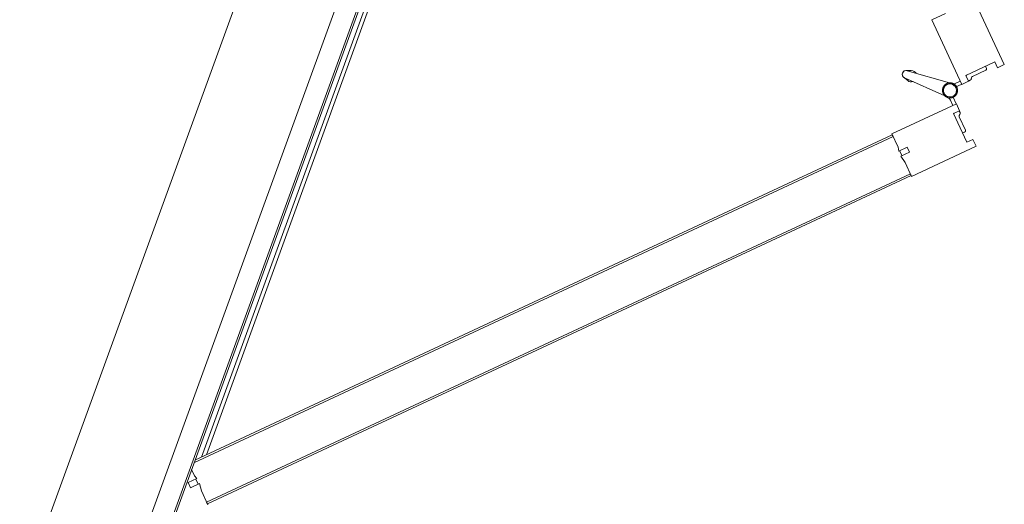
# Model space of a CAD drawing. Header units: millimetres. Extents: x 1512 to 2105, y 794 to 1149.
# Tile 16 of 256: x 1590.738 to 1591.789, y 1101.486 to 1102.003. Entities that reach past the tile are written whole.
import ezdxf

# ---------------------------------------------------------------- set-up
doc = ezdxf.new("R2010")
doc.units = ezdxf.units.MM
doc.layers.add('A-DOOR', color=31, linetype='Continuous', lineweight=9)

# ---------------------------------------------------------------- blocks, each defined once
blk = doc.blocks.new('5-panel_Bi-fold_external_door_10806 - Type 1-V1-زیرزمین')
at = {"layer": 'A-DOOR'}
for p, q in [((-1.5305, 0.6949), (-1.5362, 0.6893)), ((-1.4768, 0.6412), (-1.5305, 0.6949)), ((-1.6227, 0.6934), (-1.6764, 0.6397)), ((-1.617, 0.6878), (-1.6227, 0.6934)), ((-1.6219, 0.6828), (-1.617, 0.6878)), ((-1.5312, 0.6843), (-1.5553, 0.6603)), ((-1.5362, 0.6893), (-1.5312, 0.6843)), ((-1.5979, 0.6588), (-1.6219, 0.6828)), ((-1.6124, 0.6768), (-1.6142, 0.6751)), ((-1.6124, 0.6768), (-1.6142, 0.6751)), ((-1.6124, 0.6768), (-1.6142, 0.6751)), ((-1.5992, 0.6657), (-1.6103, 0.6768)), ((-1.5429, 0.6784), (-1.554, 0.6673)), ((-1.539, 0.6766), (-1.5407, 0.6784)), ((-1.539, 0.6766), (-1.5407, 0.6784)), ((-1.539, 0.6766), (-1.5407, 0.6784)), ((-1.593, 0.6637), (-1.5979, 0.6588)), ((-1.5931, 0.6636), (-1.5946, 0.665)), ((-1.5873, 0.6581), (-1.593, 0.6637)), ((-1.5602, 0.6653), (-1.5659, 0.6596)), ((-1.5553, 0.6603), (-1.5602, 0.6653)), ((-1.5586, 0.6665), (-1.56, 0.6651)), ((-1.641, 0.6043), (-1.5873, 0.6581)), ((-1.5901, 0.6552), (-1.5858, 0.651)), ((-1.5821, 0.6525), (-1.5875, 0.6579)), ((-1.5657, 0.6594), (-1.5713, 0.6539)), ((-1.5706, 0.6531), (-1.5708, 0.6533)), ((-1.5706, 0.6531), (-1.5708, 0.6533)), ((-1.5706, 0.6531), (-1.5708, 0.6533)), ((-1.5706, 0.6531), (-1.5708, 0.6533)), ((-1.5706, 0.6531), (-1.5708, 0.6533)), ((-1.5706, 0.6531), (-1.5708, 0.6533)), ((-1.5706, 0.6531), (-1.5708, 0.6533)), ((-1.5706, 0.6531), (-1.5708, 0.6533)), ((-1.5706, 0.6531), (-1.5708, 0.6533)), ((-1.5673, 0.6525), (-1.5631, 0.6568)), ((-1.5659, 0.6596), (-1.5121, 0.6058)), ((-1.5844, 0.645), (-1.5811, 0.598)), ((-1.5731, 0.598), (-1.5698, 0.645)), ((-1.4883, 0.6297), (-1.4768, 0.6412)), ((-1.4789, 0.6391), (-1.4775, 0.6405)), ((-1.4789, 0.6391), (-0.8926, 0.0527)), ((-1.4775, 0.6405), (-0.8912, 0.0542)), ((-1.5045, 0.6262), (-1.5003, 0.6304)), ((-1.4974, 0.6191), (-1.5045, 0.6262)), ((-1.5003, 0.6304), (-1.493, 0.6231)), ((-1.4982, 0.6198), (-1.4939, 0.6241)), ((-1.493, 0.6231), (-1.4883, 0.6297)), ((-1.6526, 0.6159), (-1.641, 0.6043)), ((-1.5121, 0.6058), (-1.501, 0.617)), ((-1.501, 0.617), (-1.4974, 0.6191)), ((-1.5827, 0.6023), (-1.5809, 0.597)), ((-1.5827, 0.6023), (-1.5811, 0.598)), ((-1.5809, 0.597), (-1.5827, 0.6023)), ((-1.5733, 0.597), (-1.5714, 0.6023)), ((-1.5714, 0.6023), (-1.5733, 0.597)), ((-1.5714, 0.6023), (-1.5731, 0.598)), ((-1.5114, 0.6066), (-1.51, 0.608)), ((-1.5114, 0.6066), (-0.9303, 0.0255)), ((-1.51, 0.608), (-0.9275, 0.0255)), ((-1.5809, 0.597), (-1.581, 0.5974)), ((-1.5733, 0.597), (-1.5732, 0.5974)), ((-0.8905, 0.0549), (-0.902, 0.0433)), ((-0.8912, 0.0542), (-0.8926, 0.0527)), ((-0.902, 0.0433), (-0.9086, 0.0387)), ((-0.94, 0.0351), (-2.2117, 0.0351)), ((-0.9126, 0.0342), (-0.9147, 0.0307)), ((-0.9055, 0.0271), (-0.9126, 0.0342)), ((-0.9076, 0.0377), (-0.9118, 0.0335)), ((-0.9086, 0.0387), (-0.9012, 0.0314)), ((2.581, 0.0259), (-2.331, 0.0259)), ((2.581, 0.0237), (-2.331, 0.0237)), ((-2.2157, 0.0311), (-0.936, 0.0311)), ((-0.9147, 0.0307), (-0.9199, 0.0255)), ((-0.9012, 0.0314), (-0.9055, 0.0271)), ((-2.331, 0.0016), (2.581, 0.0016)), ((-2.331, -0.1), (2.581, -0.1))]:
    blk.add_line(p, q, dxfattribs=at)
at = {"layer": 'A-DOOR', "flags": 128}
for points in [[(-1.5771, 0.6563), (-1.5774, 0.6563), (-1.5777, 0.6563), (-1.578, 0.6563), (-1.5784, 0.6562), (-1.5787, 0.6562), (-1.579, 0.6561), (-1.5793, 0.656), (-1.5796, 0.6559), (-1.5799, 0.6558), (-1.5802, 0.6557), (-1.5805, 0.6556), (-1.5808, 0.6554), (-1.5811, 0.6553), (-1.5813, 0.6551), (-1.5816, 0.6549), (-1.5819, 0.6548), (-1.5821, 0.6546), (-1.5824, 0.6544), (-1.5826, 0.6541), (-1.5828, 0.6539), (-1.583, 0.6537), (-1.5832, 0.6534), (-1.5834, 0.6532), (-1.5836, 0.6529), (-1.5838, 0.6527), (-1.584, 0.6524), (-1.5841, 0.6521), (-1.5843, 0.6518), (-1.5844, 0.6515), (-1.5845, 0.6512), (-1.5846, 0.6509), (-1.5847, 0.6506), (-1.5848, 0.6503), (-1.5849, 0.65), (-1.585, 0.6497), (-1.585, 0.6494), (-1.585, 0.6491), (-1.5851, 0.6487), (-1.5851, 0.6484), (-1.5851, 0.6481), (-1.5851, 0.6478), (-1.585, 0.6475), (-1.585, 0.6472), (-1.5849, 0.6468), (-1.5849, 0.6465), (-1.5848, 0.6462), (-1.5847, 0.6459), (-1.5846, 0.6456), (-1.5845, 0.6453), (-1.5844, 0.645), (-1.5842, 0.6447), (-1.5841, 0.6444), (-1.5839, 0.6442), (-1.5837, 0.6439), (-1.5836, 0.6436), (-1.5834, 0.6434), (-1.5832, 0.6431), (-1.5829, 0.6429), (-1.5827, 0.6427), (-1.5825, 0.6424), (-1.5822, 0.6422), (-1.582, 0.642), (-1.5817, 0.6418), (-1.5815, 0.6417), (-1.5812, 0.6415), (-1.5809, 0.6413), (-1.5806, 0.6412), (-1.5804, 0.641), (-1.5801, 0.6409), (-1.5798, 0.6408), (-1.5795, 0.6407), (-1.5792, 0.6406), (-1.5788, 0.6405), (-1.5785, 0.6405), (-1.5782, 0.6404), (-1.5779, 0.6404), (-1.5776, 0.6404), (-1.5773, 0.6403), (-1.5771, 0.6403)], [(-1.5774, 0.6563), (-1.5777, 0.6563), (-1.578, 0.6563), (-1.5784, 0.6562), (-1.5787, 0.6562), (-1.579, 0.6561), (-1.5793, 0.656), (-1.5796, 0.6559), (-1.5799, 0.6558), (-1.5802, 0.6557), (-1.5805, 0.6556), (-1.5808, 0.6554), (-1.5811, 0.6553), (-1.5813, 0.6551), (-1.5816, 0.6549), (-1.5819, 0.6548), (-1.5821, 0.6546), (-1.5824, 0.6544), (-1.5826, 0.6541), (-1.5828, 0.6539), (-1.583, 0.6537)], [(-1.5774, 0.6563), (-1.5777, 0.6563), (-1.578, 0.6563), (-1.5784, 0.6562), (-1.5787, 0.6562), (-1.579, 0.6561), (-1.5793, 0.656), (-1.5796, 0.6559), (-1.5799, 0.6558), (-1.5802, 0.6557), (-1.5805, 0.6556), (-1.5808, 0.6554), (-1.5811, 0.6553), (-1.5813, 0.6551), (-1.5816, 0.6549), (-1.5819, 0.6548), (-1.5821, 0.6546), (-1.5824, 0.6544), (-1.5826, 0.6541), (-1.5828, 0.6539), (-1.583, 0.6537)], [(-1.5774, 0.6563), (-1.5777, 0.6563), (-1.578, 0.6563), (-1.5784, 0.6562), (-1.5787, 0.6562), (-1.579, 0.6561), (-1.5793, 0.656), (-1.5796, 0.6559), (-1.5799, 0.6558), (-1.5802, 0.6557), (-1.5805, 0.6556), (-1.5808, 0.6554), (-1.5811, 0.6553), (-1.5813, 0.6551), (-1.5816, 0.6549), (-1.5819, 0.6548), (-1.5821, 0.6546), (-1.5824, 0.6544), (-1.5826, 0.6541), (-1.5828, 0.6539), (-1.583, 0.6537)], [(-1.5774, 0.6563), (-1.5777, 0.6563), (-1.578, 0.6563), (-1.5784, 0.6562), (-1.5787, 0.6562), (-1.579, 0.6561), (-1.5793, 0.656), (-1.5796, 0.6559), (-1.5799, 0.6558), (-1.5802, 0.6557), (-1.5805, 0.6556), (-1.5808, 0.6554), (-1.5811, 0.6553), (-1.5813, 0.6551), (-1.5816, 0.6549), (-1.5819, 0.6548), (-1.5821, 0.6546), (-1.5824, 0.6544), (-1.5826, 0.6541), (-1.5828, 0.6539), (-1.583, 0.6537)], [(-1.5774, 0.6563), (-1.5777, 0.6563), (-1.578, 0.6563), (-1.5784, 0.6562), (-1.5787, 0.6562), (-1.579, 0.6561), (-1.5793, 0.656), (-1.5796, 0.6559), (-1.5799, 0.6558), (-1.5802, 0.6557), (-1.5805, 0.6556), (-1.5808, 0.6554), (-1.5811, 0.6553), (-1.5813, 0.6551), (-1.5816, 0.6549), (-1.5819, 0.6548), (-1.5821, 0.6546), (-1.5824, 0.6544), (-1.5826, 0.6541), (-1.5828, 0.6539), (-1.583, 0.6537)], [(-1.5771, 0.6563), (-1.5774, 0.6563), (-1.5777, 0.6563), (-1.578, 0.6563), (-1.5784, 0.6562), (-1.5787, 0.6562), (-1.579, 0.6561), (-1.5793, 0.656), (-1.5796, 0.6559), (-1.5799, 0.6558), (-1.5802, 0.6557), (-1.5805, 0.6556), (-1.5808, 0.6554), (-1.5811, 0.6553), (-1.5813, 0.6551), (-1.5816, 0.6549), (-1.5819, 0.6548), (-1.5821, 0.6546), (-1.5824, 0.6544), (-1.5826, 0.6541), (-1.5828, 0.6539), (-1.583, 0.6537)], [(-1.5771, 0.6563), (-1.5774, 0.6563), (-1.5777, 0.6563), (-1.578, 0.6563), (-1.5784, 0.6562), (-1.5787, 0.6562), (-1.579, 0.6561), (-1.5793, 0.656), (-1.5796, 0.6559), (-1.5799, 0.6558), (-1.5802, 0.6557), (-1.5805, 0.6556), (-1.5808, 0.6554), (-1.5811, 0.6553), (-1.5813, 0.6551), (-1.5816, 0.6549), (-1.5819, 0.6548), (-1.5821, 0.6546), (-1.5824, 0.6544), (-1.5826, 0.6541), (-1.5828, 0.6539), (-1.583, 0.6537)], [(-1.5771, 0.6563), (-1.5774, 0.6563), (-1.5777, 0.6563), (-1.578, 0.6563), (-1.5784, 0.6562), (-1.5787, 0.6562), (-1.579, 0.6561), (-1.5793, 0.656), (-1.5796, 0.6559), (-1.5799, 0.6558), (-1.5802, 0.6557), (-1.5805, 0.6556), (-1.5808, 0.6554), (-1.5811, 0.6553), (-1.5813, 0.6551), (-1.5816, 0.6549), (-1.5819, 0.6548), (-1.5821, 0.6546), (-1.5824, 0.6544), (-1.5826, 0.6541), (-1.5828, 0.6539), (-1.583, 0.6537)], [(-1.5771, 0.6563), (-1.5774, 0.6563), (-1.5777, 0.6563), (-1.578, 0.6563), (-1.5784, 0.6562), (-1.5787, 0.6562), (-1.579, 0.6561), (-1.5793, 0.656), (-1.5796, 0.6559), (-1.5799, 0.6558), (-1.5802, 0.6557), (-1.5805, 0.6556), (-1.5808, 0.6554), (-1.5811, 0.6553), (-1.5813, 0.6551), (-1.5816, 0.6549), (-1.5819, 0.6548), (-1.5821, 0.6546), (-1.5824, 0.6544), (-1.5826, 0.6541), (-1.5828, 0.6539), (-1.583, 0.6537)], [(-1.5774, 0.6563), (-1.5777, 0.6563), (-1.578, 0.6563), (-1.5784, 0.6562), (-1.5787, 0.6562), (-1.579, 0.6561), (-1.5793, 0.656), (-1.5796, 0.6559), (-1.5799, 0.6558), (-1.5802, 0.6557), (-1.5805, 0.6556), (-1.5808, 0.6554), (-1.5811, 0.6553), (-1.5813, 0.6551), (-1.5816, 0.6549), (-1.5819, 0.6548), (-1.5821, 0.6546), (-1.5824, 0.6544), (-1.5826, 0.6541), (-1.5828, 0.6539), (-1.583, 0.6537)], [(-1.5774, 0.6563), (-1.5777, 0.6563), (-1.578, 0.6563), (-1.5784, 0.6562), (-1.5787, 0.6562), (-1.579, 0.6561), (-1.5793, 0.656), (-1.5796, 0.6559), (-1.5799, 0.6558), (-1.5802, 0.6557), (-1.5805, 0.6556), (-1.5808, 0.6554), (-1.5811, 0.6553), (-1.5813, 0.6551), (-1.5816, 0.6549), (-1.5819, 0.6548), (-1.5821, 0.6546), (-1.5824, 0.6544), (-1.5826, 0.6541), (-1.5828, 0.6539), (-1.583, 0.6537)], [(-1.5774, 0.6563), (-1.5777, 0.6563), (-1.578, 0.6563), (-1.5784, 0.6562), (-1.5787, 0.6562), (-1.579, 0.6561), (-1.5793, 0.656), (-1.5796, 0.6559), (-1.5799, 0.6558), (-1.5802, 0.6557), (-1.5805, 0.6556), (-1.5808, 0.6554), (-1.5811, 0.6553), (-1.5813, 0.6551), (-1.5816, 0.6549), (-1.5819, 0.6548), (-1.5821, 0.6546), (-1.5824, 0.6544), (-1.5826, 0.6541), (-1.5828, 0.6539), (-1.583, 0.6537)], [(-1.5774, 0.6563), (-1.5777, 0.6563), (-1.578, 0.6563), (-1.5784, 0.6562), (-1.5787, 0.6562), (-1.579, 0.6561), (-1.5793, 0.656), (-1.5796, 0.6559), (-1.5799, 0.6558), (-1.5802, 0.6557), (-1.5805, 0.6556), (-1.5808, 0.6554), (-1.5811, 0.6553), (-1.5813, 0.6551), (-1.5816, 0.6549), (-1.5819, 0.6548), (-1.5821, 0.6546), (-1.5824, 0.6544), (-1.5826, 0.6541), (-1.5828, 0.6539), (-1.583, 0.6537)], [(-1.5712, 0.6538), (-1.5714, 0.654), (-1.5717, 0.6542), (-1.5719, 0.6545), (-1.5722, 0.6547), (-1.5724, 0.6548), (-1.5727, 0.655), (-1.573, 0.6552), (-1.5732, 0.6554), (-1.5735, 0.6555), (-1.5738, 0.6556), (-1.5741, 0.6558), (-1.5744, 0.6559), (-1.5747, 0.656), (-1.575, 0.6561), (-1.5753, 0.6561), (-1.5756, 0.6562), (-1.576, 0.6563), (-1.5763, 0.6563), (-1.5766, 0.6563), (-1.5769, 0.6563), (-1.5771, 0.6563)], [(-1.5771, 0.6403), (-1.5768, 0.6403), (-1.5764, 0.6404), (-1.5761, 0.6404), (-1.5758, 0.6404), (-1.5755, 0.6405), (-1.5752, 0.6406), (-1.5749, 0.6407), (-1.5746, 0.6407), (-1.5743, 0.6409), (-1.574, 0.641), (-1.5737, 0.6411), (-1.5734, 0.6412), (-1.5731, 0.6414), (-1.5728, 0.6416), (-1.5726, 0.6417), (-1.5723, 0.6419), (-1.5721, 0.6421), (-1.5718, 0.6423), (-1.5716, 0.6425), (-1.5713, 0.6428), (-1.5711, 0.643), (-1.5709, 0.6432), (-1.5707, 0.6435), (-1.5705, 0.6438), (-1.5704, 0.644), (-1.5702, 0.6443), (-1.57, 0.6446), (-1.5699, 0.6449), (-1.5697, 0.6451), (-1.5696, 0.6454), (-1.5695, 0.6457), (-1.5694, 0.646), (-1.5693, 0.6464), (-1.5693, 0.6467), (-1.5692, 0.647), (-1.5692, 0.6473), (-1.5691, 0.6476), (-1.5691, 0.6479), (-1.5691, 0.6483), (-1.5691, 0.6486), (-1.5691, 0.6489), (-1.5691, 0.6492), (-1.5692, 0.6495), (-1.5692, 0.6498), (-1.5693, 0.6502), (-1.5694, 0.6505), (-1.5695, 0.6508), (-1.5696, 0.6511), (-1.5697, 0.6514), (-1.5698, 0.6517), (-1.5699, 0.652), (-1.5701, 0.6522), (-1.5703, 0.6525), (-1.5704, 0.6528), (-1.5706, 0.6531), (-1.5708, 0.6533), (-1.571, 0.6536), (-1.5712, 0.6538), (-1.5714, 0.654), (-1.5717, 0.6542), (-1.5719, 0.6545), (-1.5722, 0.6547), (-1.5724, 0.6548), (-1.5727, 0.655), (-1.573, 0.6552), (-1.5732, 0.6554), (-1.5735, 0.6555), (-1.5738, 0.6556), (-1.5741, 0.6558), (-1.5744, 0.6559), (-1.5747, 0.656), (-1.575, 0.6561), (-1.5753, 0.6561), (-1.5756, 0.6562), (-1.576, 0.6563), (-1.5763, 0.6563), (-1.5766, 0.6563), (-1.5769, 0.6563), (-1.5771, 0.6563)], [(-1.5712, 0.6538), (-1.5714, 0.654), (-1.5717, 0.6542), (-1.5719, 0.6545), (-1.5722, 0.6547), (-1.5724, 0.6548), (-1.5727, 0.655), (-1.573, 0.6552), (-1.5732, 0.6554), (-1.5735, 0.6555), (-1.5738, 0.6556), (-1.5741, 0.6558), (-1.5744, 0.6559), (-1.5747, 0.656), (-1.575, 0.6561), (-1.5753, 0.6561), (-1.5756, 0.6562), (-1.576, 0.6563), (-1.5763, 0.6563), (-1.5766, 0.6563), (-1.5769, 0.6563), (-1.5771, 0.6563)], [(-1.5712, 0.6538), (-1.5714, 0.654), (-1.5717, 0.6542), (-1.5719, 0.6545), (-1.5722, 0.6547), (-1.5724, 0.6548), (-1.5727, 0.655), (-1.573, 0.6552), (-1.5732, 0.6554), (-1.5735, 0.6555), (-1.5738, 0.6556), (-1.5741, 0.6558), (-1.5744, 0.6559), (-1.5747, 0.656), (-1.575, 0.6561), (-1.5753, 0.6561), (-1.5756, 0.6562), (-1.576, 0.6563), (-1.5763, 0.6563), (-1.5766, 0.6563), (-1.5769, 0.6563), (-1.5771, 0.6563)], [(-1.5712, 0.6538), (-1.5714, 0.654), (-1.5717, 0.6542), (-1.5719, 0.6545), (-1.5722, 0.6547), (-1.5724, 0.6548), (-1.5727, 0.655), (-1.573, 0.6552), (-1.5732, 0.6554), (-1.5735, 0.6555), (-1.5738, 0.6556), (-1.5741, 0.6558), (-1.5744, 0.6559), (-1.5747, 0.656), (-1.575, 0.6561), (-1.5753, 0.6561), (-1.5756, 0.6562), (-1.576, 0.6563), (-1.5763, 0.6563), (-1.5766, 0.6563), (-1.5769, 0.6563), (-1.5771, 0.6563)], [(-1.5771, 0.6403), (-1.5768, 0.6403), (-1.5764, 0.6404), (-1.5761, 0.6404), (-1.5758, 0.6404), (-1.5755, 0.6405), (-1.5752, 0.6406), (-1.5749, 0.6407), (-1.5746, 0.6407), (-1.5743, 0.6409), (-1.574, 0.641), (-1.5737, 0.6411), (-1.5734, 0.6412), (-1.5731, 0.6414), (-1.5728, 0.6416), (-1.5726, 0.6417), (-1.5723, 0.6419), (-1.5721, 0.6421), (-1.5718, 0.6423), (-1.5716, 0.6425), (-1.5713, 0.6428), (-1.5711, 0.643), (-1.5709, 0.6432), (-1.5707, 0.6435), (-1.5705, 0.6438), (-1.5704, 0.644), (-1.5702, 0.6443), (-1.57, 0.6446), (-1.5699, 0.6449), (-1.5697, 0.6451), (-1.5696, 0.6454), (-1.5695, 0.6457), (-1.5694, 0.646), (-1.5693, 0.6464), (-1.5693, 0.6467), (-1.5692, 0.647), (-1.5692, 0.6473), (-1.5691, 0.6476), (-1.5691, 0.6479), (-1.5691, 0.6483), (-1.5691, 0.6486), (-1.5691, 0.6489), (-1.5691, 0.6492), (-1.5692, 0.6495), (-1.5692, 0.6498), (-1.5693, 0.6502), (-1.5694, 0.6505), (-1.5695, 0.6508), (-1.5696, 0.6511), (-1.5697, 0.6514), (-1.5698, 0.6517), (-1.5699, 0.652), (-1.5701, 0.6522), (-1.5703, 0.6525), (-1.5704, 0.6528), (-1.5706, 0.6531), (-1.5708, 0.6533)], [(-1.5771, 0.6403), (-1.5768, 0.6403), (-1.5764, 0.6404), (-1.5761, 0.6404), (-1.5758, 0.6404), (-1.5755, 0.6405), (-1.5752, 0.6406), (-1.5749, 0.6407), (-1.5746, 0.6407), (-1.5743, 0.6409), (-1.574, 0.641), (-1.5737, 0.6411), (-1.5734, 0.6412), (-1.5731, 0.6414), (-1.5728, 0.6416), (-1.5726, 0.6417), (-1.5723, 0.6419), (-1.5721, 0.6421), (-1.5718, 0.6423), (-1.5716, 0.6425), (-1.5713, 0.6428), (-1.5711, 0.643), (-1.5709, 0.6432), (-1.5707, 0.6435), (-1.5705, 0.6438), (-1.5704, 0.644), (-1.5702, 0.6443), (-1.57, 0.6446), (-1.5699, 0.6449), (-1.5697, 0.6451), (-1.5696, 0.6454), (-1.5695, 0.6457), (-1.5694, 0.646), (-1.5693, 0.6464), (-1.5693, 0.6467), (-1.5692, 0.647), (-1.5692, 0.6473), (-1.5691, 0.6476), (-1.5691, 0.6479), (-1.5691, 0.6483), (-1.5691, 0.6486), (-1.5691, 0.6489), (-1.5691, 0.6492), (-1.5692, 0.6495), (-1.5692, 0.6498), (-1.5693, 0.6502), (-1.5694, 0.6505), (-1.5695, 0.6508), (-1.5696, 0.6511), (-1.5697, 0.6514), (-1.5698, 0.6517), (-1.5699, 0.652), (-1.5701, 0.6522), (-1.5703, 0.6525), (-1.5704, 0.6528), (-1.5706, 0.6531), (-1.5708, 0.6533)], [(-1.5771, 0.6403), (-1.5768, 0.6403), (-1.5764, 0.6404), (-1.5761, 0.6404), (-1.5758, 0.6404), (-1.5755, 0.6405), (-1.5752, 0.6406), (-1.5749, 0.6407), (-1.5746, 0.6407), (-1.5743, 0.6409), (-1.574, 0.641), (-1.5737, 0.6411), (-1.5734, 0.6412), (-1.5731, 0.6414), (-1.5728, 0.6416), (-1.5726, 0.6417), (-1.5723, 0.6419), (-1.5721, 0.6421), (-1.5718, 0.6423), (-1.5716, 0.6425), (-1.5713, 0.6428), (-1.5711, 0.643), (-1.5709, 0.6432), (-1.5707, 0.6435), (-1.5705, 0.6438), (-1.5704, 0.644), (-1.5702, 0.6443), (-1.57, 0.6446), (-1.5699, 0.6449), (-1.5697, 0.6451), (-1.5696, 0.6454), (-1.5695, 0.6457), (-1.5694, 0.646), (-1.5693, 0.6464), (-1.5693, 0.6467), (-1.5692, 0.647), (-1.5692, 0.6473), (-1.5691, 0.6476), (-1.5691, 0.6479), (-1.5691, 0.6483), (-1.5691, 0.6486), (-1.5691, 0.6489), (-1.5691, 0.6492), (-1.5692, 0.6495), (-1.5692, 0.6498), (-1.5693, 0.6502), (-1.5694, 0.6505), (-1.5695, 0.6508), (-1.5696, 0.6511), (-1.5697, 0.6514), (-1.5698, 0.6517), (-1.5699, 0.652), (-1.5701, 0.6522), (-1.5703, 0.6525), (-1.5704, 0.6528), (-1.5706, 0.6531), (-1.5708, 0.6533)], [(-1.5771, 0.6403), (-1.5768, 0.6403), (-1.5764, 0.6404), (-1.5761, 0.6404), (-1.5758, 0.6404), (-1.5755, 0.6405), (-1.5752, 0.6406), (-1.5749, 0.6407), (-1.5746, 0.6407), (-1.5743, 0.6409), (-1.574, 0.641), (-1.5737, 0.6411), (-1.5734, 0.6412), (-1.5731, 0.6414), (-1.5728, 0.6416), (-1.5726, 0.6417), (-1.5723, 0.6419), (-1.5721, 0.6421), (-1.5718, 0.6423), (-1.5716, 0.6425), (-1.5713, 0.6428), (-1.5711, 0.643), (-1.5709, 0.6432), (-1.5707, 0.6435), (-1.5705, 0.6438), (-1.5704, 0.644), (-1.5702, 0.6443), (-1.57, 0.6446), (-1.5699, 0.6449), (-1.5697, 0.6451), (-1.5696, 0.6454), (-1.5695, 0.6457), (-1.5694, 0.646), (-1.5693, 0.6464), (-1.5693, 0.6467), (-1.5692, 0.647), (-1.5692, 0.6473), (-1.5691, 0.6476), (-1.5691, 0.6479), (-1.5691, 0.6483), (-1.5691, 0.6486), (-1.5691, 0.6489), (-1.5691, 0.6492), (-1.5692, 0.6495), (-1.5692, 0.6498), (-1.5693, 0.6502), (-1.5694, 0.6505), (-1.5695, 0.6508), (-1.5696, 0.6511), (-1.5697, 0.6514), (-1.5698, 0.6517), (-1.5699, 0.652), (-1.5701, 0.6522), (-1.5703, 0.6525), (-1.5704, 0.6528), (-1.5706, 0.6531), (-1.5708, 0.6533)], [(-1.5741, 0.6558), (-1.5744, 0.6559), (-1.5747, 0.656), (-1.575, 0.6561), (-1.5753, 0.6561), (-1.5756, 0.6562), (-1.576, 0.6563), (-1.5763, 0.6563), (-1.5766, 0.6563)], [(-1.5741, 0.6558), (-1.5744, 0.6559), (-1.5747, 0.656), (-1.575, 0.6561), (-1.5753, 0.6561), (-1.5756, 0.6562), (-1.576, 0.6563), (-1.5763, 0.6563), (-1.5766, 0.6563)], [(-1.5741, 0.6558), (-1.5744, 0.6559), (-1.5747, 0.656), (-1.575, 0.6561), (-1.5753, 0.6561), (-1.5756, 0.6562), (-1.576, 0.6563), (-1.5763, 0.6563), (-1.5766, 0.6563)], [(-1.5741, 0.6558), (-1.5744, 0.6559), (-1.5747, 0.656), (-1.575, 0.6561), (-1.5753, 0.6561), (-1.5756, 0.6562), (-1.576, 0.6563), (-1.5763, 0.6563), (-1.5766, 0.6563)], [(-1.5741, 0.6558), (-1.5744, 0.6559), (-1.5747, 0.656), (-1.575, 0.6561), (-1.5753, 0.6561), (-1.5756, 0.6562), (-1.576, 0.6563), (-1.5763, 0.6563), (-1.5766, 0.6563)], [(-1.5741, 0.6558), (-1.5744, 0.6559), (-1.5747, 0.656), (-1.575, 0.6561), (-1.5753, 0.6561), (-1.5756, 0.6562), (-1.576, 0.6563), (-1.5763, 0.6563), (-1.5766, 0.6563)], [(-1.5741, 0.6558), (-1.5744, 0.6559), (-1.5747, 0.656), (-1.575, 0.6561), (-1.5753, 0.6561), (-1.5756, 0.6562), (-1.576, 0.6563), (-1.5763, 0.6563), (-1.5766, 0.6563)], [(-1.5741, 0.6558), (-1.5744, 0.6559), (-1.5747, 0.656), (-1.575, 0.6561), (-1.5753, 0.6561), (-1.5756, 0.6562), (-1.576, 0.6563), (-1.5763, 0.6563), (-1.5766, 0.6563)], [(-1.5741, 0.6558), (-1.5744, 0.6559), (-1.5747, 0.656), (-1.575, 0.6561), (-1.5753, 0.6561), (-1.5756, 0.6562), (-1.576, 0.6563), (-1.5763, 0.6563), (-1.5766, 0.6563)], [(-1.5712, 0.6538), (-1.5714, 0.654), (-1.5717, 0.6542), (-1.5719, 0.6545), (-1.5722, 0.6547), (-1.5724, 0.6548), (-1.5727, 0.655), (-1.573, 0.6552), (-1.5732, 0.6554), (-1.5735, 0.6555), (-1.5738, 0.6556)], [(-1.5712, 0.6538), (-1.5714, 0.654), (-1.5717, 0.6542), (-1.5719, 0.6545), (-1.5722, 0.6547), (-1.5724, 0.6548), (-1.5727, 0.655), (-1.573, 0.6552), (-1.5732, 0.6554), (-1.5735, 0.6555), (-1.5738, 0.6556)], [(-1.5712, 0.6538), (-1.5714, 0.654), (-1.5717, 0.6542), (-1.5719, 0.6545), (-1.5722, 0.6547), (-1.5724, 0.6548), (-1.5727, 0.655), (-1.573, 0.6552), (-1.5732, 0.6554), (-1.5735, 0.6555), (-1.5738, 0.6556)], [(-1.5712, 0.6538), (-1.5714, 0.654), (-1.5717, 0.6542), (-1.5719, 0.6545), (-1.5722, 0.6547), (-1.5724, 0.6548), (-1.5727, 0.655), (-1.573, 0.6552), (-1.5732, 0.6554), (-1.5735, 0.6555), (-1.5738, 0.6556)], [(-1.5712, 0.6538), (-1.5714, 0.654), (-1.5717, 0.6542), (-1.5719, 0.6545), (-1.5722, 0.6547), (-1.5724, 0.6548), (-1.5727, 0.655), (-1.573, 0.6552), (-1.5732, 0.6554), (-1.5735, 0.6555), (-1.5738, 0.6556)], [(-1.5712, 0.6538), (-1.5714, 0.654), (-1.5717, 0.6542), (-1.5719, 0.6545), (-1.5722, 0.6547), (-1.5724, 0.6548), (-1.5727, 0.655), (-1.573, 0.6552), (-1.5732, 0.6554), (-1.5735, 0.6555), (-1.5738, 0.6556)], [(-1.5712, 0.6538), (-1.5714, 0.654), (-1.5717, 0.6542), (-1.5719, 0.6545), (-1.5722, 0.6547), (-1.5724, 0.6548), (-1.5727, 0.655), (-1.573, 0.6552), (-1.5732, 0.6554), (-1.5735, 0.6555), (-1.5738, 0.6556)], [(-1.5712, 0.6538), (-1.5714, 0.654), (-1.5717, 0.6542), (-1.5719, 0.6545), (-1.5722, 0.6547), (-1.5724, 0.6548), (-1.5727, 0.655), (-1.573, 0.6552), (-1.5732, 0.6554), (-1.5735, 0.6555), (-1.5738, 0.6556)], [(-1.5712, 0.6538), (-1.5714, 0.654), (-1.5717, 0.6542), (-1.5719, 0.6545), (-1.5722, 0.6547), (-1.5724, 0.6548), (-1.5727, 0.655), (-1.573, 0.6552), (-1.5732, 0.6554), (-1.5735, 0.6555), (-1.5738, 0.6556)], [(-1.5696, 0.6454), (-1.5695, 0.6457), (-1.5694, 0.646), (-1.5693, 0.6464), (-1.5693, 0.6467), (-1.5692, 0.647), (-1.5692, 0.6473), (-1.5691, 0.6476), (-1.5691, 0.6479), (-1.5691, 0.6483), (-1.5691, 0.6486), (-1.5691, 0.6489), (-1.5691, 0.6492), (-1.5692, 0.6495), (-1.5692, 0.6498), (-1.5693, 0.6502), (-1.5694, 0.6505), (-1.5695, 0.6508), (-1.5696, 0.6511), (-1.5697, 0.6514), (-1.5698, 0.6517), (-1.5699, 0.652), (-1.5701, 0.6522), (-1.5703, 0.6525)], [(-1.5696, 0.6454), (-1.5695, 0.6457), (-1.5694, 0.646), (-1.5693, 0.6464), (-1.5693, 0.6467), (-1.5692, 0.647), (-1.5692, 0.6473), (-1.5691, 0.6476), (-1.5691, 0.6479), (-1.5691, 0.6483), (-1.5691, 0.6486), (-1.5691, 0.6489), (-1.5691, 0.6492), (-1.5692, 0.6495), (-1.5692, 0.6498), (-1.5693, 0.6502), (-1.5694, 0.6505), (-1.5695, 0.6508), (-1.5696, 0.6511), (-1.5697, 0.6514), (-1.5698, 0.6517), (-1.5699, 0.652)], [(-1.5696, 0.6454), (-1.5695, 0.6457), (-1.5694, 0.646), (-1.5693, 0.6464), (-1.5693, 0.6467), (-1.5692, 0.647), (-1.5692, 0.6473), (-1.5691, 0.6476), (-1.5691, 0.6479), (-1.5691, 0.6483), (-1.5691, 0.6486), (-1.5691, 0.6489), (-1.5691, 0.6492), (-1.5692, 0.6495), (-1.5692, 0.6498), (-1.5693, 0.6502), (-1.5694, 0.6505), (-1.5695, 0.6508), (-1.5696, 0.6511), (-1.5697, 0.6514), (-1.5698, 0.6517), (-1.5699, 0.652)], [(-1.5696, 0.6454), (-1.5695, 0.6457), (-1.5694, 0.646), (-1.5693, 0.6464), (-1.5693, 0.6467), (-1.5692, 0.647), (-1.5692, 0.6473), (-1.5691, 0.6476), (-1.5691, 0.6479), (-1.5691, 0.6483), (-1.5691, 0.6486), (-1.5691, 0.6489), (-1.5691, 0.6492), (-1.5692, 0.6495), (-1.5692, 0.6498), (-1.5693, 0.6502), (-1.5694, 0.6505), (-1.5695, 0.6508), (-1.5696, 0.6511), (-1.5697, 0.6514), (-1.5698, 0.6517), (-1.5699, 0.652)], [(-1.5696, 0.6454), (-1.5695, 0.6457), (-1.5694, 0.646), (-1.5693, 0.6464), (-1.5693, 0.6467), (-1.5692, 0.647), (-1.5692, 0.6473), (-1.5691, 0.6476), (-1.5691, 0.6479), (-1.5691, 0.6483), (-1.5691, 0.6486), (-1.5691, 0.6489), (-1.5691, 0.6492), (-1.5692, 0.6495), (-1.5692, 0.6498), (-1.5693, 0.6502), (-1.5694, 0.6505), (-1.5695, 0.6508), (-1.5696, 0.6511), (-1.5697, 0.6514), (-1.5698, 0.6517), (-1.5699, 0.652)], [(-1.5696, 0.6454), (-1.5695, 0.6457), (-1.5694, 0.646), (-1.5693, 0.6464), (-1.5693, 0.6467), (-1.5692, 0.647), (-1.5692, 0.6473), (-1.5691, 0.6476), (-1.5691, 0.6479), (-1.5691, 0.6483), (-1.5691, 0.6486), (-1.5691, 0.6489), (-1.5691, 0.6492), (-1.5692, 0.6495), (-1.5692, 0.6498), (-1.5693, 0.6502), (-1.5694, 0.6505), (-1.5695, 0.6508), (-1.5696, 0.6511), (-1.5697, 0.6514), (-1.5698, 0.6517), (-1.5699, 0.652)], [(-1.5696, 0.6454), (-1.5695, 0.6457), (-1.5694, 0.646), (-1.5693, 0.6464), (-1.5693, 0.6467), (-1.5692, 0.647), (-1.5692, 0.6473), (-1.5691, 0.6476), (-1.5691, 0.6479), (-1.5691, 0.6483), (-1.5691, 0.6486), (-1.5691, 0.6489), (-1.5691, 0.6492), (-1.5692, 0.6495), (-1.5692, 0.6498), (-1.5693, 0.6502), (-1.5694, 0.6505), (-1.5695, 0.6508), (-1.5696, 0.6511), (-1.5697, 0.6514), (-1.5698, 0.6517), (-1.5699, 0.652)], [(-1.5696, 0.6454), (-1.5695, 0.6457), (-1.5694, 0.646), (-1.5693, 0.6464), (-1.5693, 0.6467), (-1.5692, 0.647), (-1.5692, 0.6473), (-1.5691, 0.6476), (-1.5691, 0.6479), (-1.5691, 0.6483), (-1.5691, 0.6486), (-1.5691, 0.6489), (-1.5691, 0.6492), (-1.5692, 0.6495), (-1.5692, 0.6498), (-1.5693, 0.6502), (-1.5694, 0.6505), (-1.5695, 0.6508), (-1.5696, 0.6511), (-1.5697, 0.6514), (-1.5698, 0.6517), (-1.5699, 0.652)], [(-1.5696, 0.6454), (-1.5695, 0.6457), (-1.5694, 0.646), (-1.5693, 0.6464), (-1.5693, 0.6467), (-1.5692, 0.647), (-1.5692, 0.6473), (-1.5691, 0.6476), (-1.5691, 0.6479), (-1.5691, 0.6483), (-1.5691, 0.6486), (-1.5691, 0.6489), (-1.5691, 0.6492), (-1.5692, 0.6495), (-1.5692, 0.6498), (-1.5693, 0.6502), (-1.5694, 0.6505), (-1.5695, 0.6508), (-1.5696, 0.6511), (-1.5697, 0.6514), (-1.5698, 0.6517), (-1.5699, 0.652)], [(-1.5845, 0.6512), (-1.5846, 0.6509), (-1.5847, 0.6506), (-1.5848, 0.6503), (-1.5849, 0.65), (-1.585, 0.6497), (-1.585, 0.6494), (-1.585, 0.6491), (-1.5851, 0.6487), (-1.5851, 0.6484), (-1.5851, 0.6481), (-1.5851, 0.6478), (-1.585, 0.6475), (-1.585, 0.6472), (-1.5849, 0.6468), (-1.5849, 0.6465), (-1.5848, 0.6462), (-1.5847, 0.6459), (-1.5846, 0.6456), (-1.5845, 0.6453)], [(-1.5845, 0.6512), (-1.5846, 0.6509), (-1.5847, 0.6506), (-1.5848, 0.6503), (-1.5849, 0.65), (-1.585, 0.6497), (-1.585, 0.6494), (-1.585, 0.6491), (-1.5851, 0.6487), (-1.5851, 0.6484), (-1.5851, 0.6481), (-1.5851, 0.6478), (-1.585, 0.6475), (-1.585, 0.6472), (-1.5849, 0.6468), (-1.5849, 0.6465), (-1.5848, 0.6462), (-1.5847, 0.6459), (-1.5846, 0.6456), (-1.5845, 0.6453)], [(-1.5845, 0.6512), (-1.5846, 0.6509), (-1.5847, 0.6506), (-1.5848, 0.6503), (-1.5849, 0.65), (-1.585, 0.6497), (-1.585, 0.6494), (-1.585, 0.6491), (-1.5851, 0.6487), (-1.5851, 0.6484), (-1.5851, 0.6481), (-1.5851, 0.6478), (-1.585, 0.6475), (-1.585, 0.6472), (-1.5849, 0.6468), (-1.5849, 0.6465), (-1.5848, 0.6462), (-1.5847, 0.6459), (-1.5846, 0.6456), (-1.5845, 0.6453)], [(-1.5845, 0.6512), (-1.5846, 0.6509), (-1.5847, 0.6506), (-1.5848, 0.6503), (-1.5849, 0.65), (-1.585, 0.6497), (-1.585, 0.6494), (-1.585, 0.6491), (-1.5851, 0.6487), (-1.5851, 0.6484), (-1.5851, 0.6481), (-1.5851, 0.6478), (-1.585, 0.6475), (-1.585, 0.6472), (-1.5849, 0.6468), (-1.5849, 0.6465), (-1.5848, 0.6462), (-1.5847, 0.6459), (-1.5846, 0.6456), (-1.5845, 0.6453)], [(-1.5845, 0.6512), (-1.5846, 0.6509), (-1.5847, 0.6506), (-1.5848, 0.6503), (-1.5849, 0.65), (-1.585, 0.6497), (-1.585, 0.6494), (-1.585, 0.6491), (-1.5851, 0.6487), (-1.5851, 0.6484), (-1.5851, 0.6481), (-1.5851, 0.6478), (-1.585, 0.6475), (-1.585, 0.6472), (-1.5849, 0.6468), (-1.5849, 0.6465), (-1.5848, 0.6462), (-1.5847, 0.6459), (-1.5846, 0.6456), (-1.5845, 0.6453)], [(-1.5845, 0.6512), (-1.5846, 0.6509), (-1.5847, 0.6506), (-1.5848, 0.6503), (-1.5849, 0.65), (-1.585, 0.6497), (-1.585, 0.6494), (-1.585, 0.6491), (-1.5851, 0.6487), (-1.5851, 0.6484), (-1.5851, 0.6481), (-1.5851, 0.6478), (-1.585, 0.6475), (-1.585, 0.6472), (-1.5849, 0.6468), (-1.5849, 0.6465), (-1.5848, 0.6462), (-1.5847, 0.6459), (-1.5846, 0.6456), (-1.5845, 0.6453), (-1.5844, 0.645), (-1.5842, 0.6447), (-1.5841, 0.6444), (-1.5839, 0.6442), (-1.5837, 0.6439), (-1.5836, 0.6436), (-1.5834, 0.6434), (-1.5832, 0.6431), (-1.5829, 0.6429), (-1.5827, 0.6427), (-1.5825, 0.6424), (-1.5822, 0.6422), (-1.582, 0.642), (-1.5817, 0.6418), (-1.5815, 0.6417), (-1.5812, 0.6415), (-1.5809, 0.6413), (-1.5806, 0.6412), (-1.5804, 0.641)], [(-1.5845, 0.6512), (-1.5846, 0.6509), (-1.5847, 0.6506), (-1.5848, 0.6503), (-1.5849, 0.65), (-1.585, 0.6497), (-1.585, 0.6494), (-1.585, 0.6491), (-1.5851, 0.6487), (-1.5851, 0.6484), (-1.5851, 0.6481), (-1.5851, 0.6478), (-1.585, 0.6475), (-1.585, 0.6472), (-1.5849, 0.6468), (-1.5849, 0.6465), (-1.5848, 0.6462), (-1.5847, 0.6459), (-1.5846, 0.6456), (-1.5845, 0.6453), (-1.5844, 0.645), (-1.5842, 0.6447), (-1.5841, 0.6444), (-1.5839, 0.6442), (-1.5837, 0.6439), (-1.5836, 0.6436), (-1.5834, 0.6434), (-1.5832, 0.6431), (-1.5829, 0.6429), (-1.5827, 0.6427), (-1.5825, 0.6424), (-1.5822, 0.6422), (-1.582, 0.642), (-1.5817, 0.6418), (-1.5815, 0.6417), (-1.5812, 0.6415), (-1.5809, 0.6413), (-1.5806, 0.6412), (-1.5804, 0.641)], [(-1.5845, 0.6512), (-1.5846, 0.6509), (-1.5847, 0.6506), (-1.5848, 0.6503), (-1.5849, 0.65), (-1.585, 0.6497), (-1.585, 0.6494), (-1.585, 0.6491), (-1.5851, 0.6487), (-1.5851, 0.6484), (-1.5851, 0.6481), (-1.5851, 0.6478), (-1.585, 0.6475), (-1.585, 0.6472), (-1.5849, 0.6468), (-1.5849, 0.6465), (-1.5848, 0.6462), (-1.5847, 0.6459), (-1.5846, 0.6456), (-1.5845, 0.6453), (-1.5844, 0.645), (-1.5842, 0.6447), (-1.5841, 0.6444), (-1.5839, 0.6442), (-1.5837, 0.6439), (-1.5836, 0.6436), (-1.5834, 0.6434), (-1.5832, 0.6431), (-1.5829, 0.6429), (-1.5827, 0.6427), (-1.5825, 0.6424), (-1.5822, 0.6422), (-1.582, 0.642), (-1.5817, 0.6418), (-1.5815, 0.6417), (-1.5812, 0.6415), (-1.5809, 0.6413), (-1.5806, 0.6412), (-1.5804, 0.641)], [(-1.5845, 0.6512), (-1.5846, 0.6509), (-1.5847, 0.6506), (-1.5848, 0.6503), (-1.5849, 0.65), (-1.585, 0.6497), (-1.585, 0.6494), (-1.585, 0.6491), (-1.5851, 0.6487), (-1.5851, 0.6484), (-1.5851, 0.6481), (-1.5851, 0.6478), (-1.585, 0.6475), (-1.585, 0.6472), (-1.5849, 0.6468), (-1.5849, 0.6465), (-1.5848, 0.6462), (-1.5847, 0.6459), (-1.5846, 0.6456), (-1.5845, 0.6453), (-1.5844, 0.645), (-1.5842, 0.6447), (-1.5841, 0.6444), (-1.5839, 0.6442), (-1.5837, 0.6439), (-1.5836, 0.6436), (-1.5834, 0.6434), (-1.5832, 0.6431), (-1.5829, 0.6429), (-1.5827, 0.6427), (-1.5825, 0.6424), (-1.5822, 0.6422), (-1.582, 0.642), (-1.5817, 0.6418), (-1.5815, 0.6417), (-1.5812, 0.6415), (-1.5809, 0.6413), (-1.5806, 0.6412), (-1.5804, 0.641)], [(-1.5845, 0.6512), (-1.5846, 0.6509), (-1.5847, 0.6506), (-1.5848, 0.6503), (-1.5849, 0.65), (-1.585, 0.6497), (-1.585, 0.6494), (-1.585, 0.6491), (-1.5851, 0.6487), (-1.5851, 0.6484), (-1.5851, 0.6481), (-1.5851, 0.6478), (-1.585, 0.6475), (-1.585, 0.6472), (-1.5849, 0.6468), (-1.5849, 0.6465), (-1.5848, 0.6462), (-1.5847, 0.6459), (-1.5846, 0.6456), (-1.5845, 0.6453)], [(-1.5845, 0.6512), (-1.5846, 0.6509), (-1.5847, 0.6506), (-1.5848, 0.6503), (-1.5849, 0.65), (-1.585, 0.6497), (-1.585, 0.6494), (-1.585, 0.6491), (-1.5851, 0.6487), (-1.5851, 0.6484), (-1.5851, 0.6481), (-1.5851, 0.6478), (-1.585, 0.6475), (-1.585, 0.6472), (-1.5849, 0.6468), (-1.5849, 0.6465), (-1.5848, 0.6462), (-1.5847, 0.6459), (-1.5846, 0.6456), (-1.5845, 0.6453)], [(-1.5845, 0.6512), (-1.5846, 0.6509), (-1.5847, 0.6506), (-1.5848, 0.6503), (-1.5849, 0.65), (-1.585, 0.6497), (-1.585, 0.6494), (-1.585, 0.6491), (-1.5851, 0.6487), (-1.5851, 0.6484), (-1.5851, 0.6481), (-1.5851, 0.6478), (-1.585, 0.6475), (-1.585, 0.6472), (-1.5849, 0.6468), (-1.5849, 0.6465), (-1.5848, 0.6462), (-1.5847, 0.6459), (-1.5846, 0.6456), (-1.5845, 0.6453)], [(-1.5845, 0.6512), (-1.5846, 0.6509), (-1.5847, 0.6506), (-1.5848, 0.6503), (-1.5849, 0.65), (-1.585, 0.6497), (-1.585, 0.6494), (-1.585, 0.6491), (-1.5851, 0.6487), (-1.5851, 0.6484), (-1.5851, 0.6481), (-1.5851, 0.6478), (-1.585, 0.6475), (-1.585, 0.6472), (-1.5849, 0.6468), (-1.5849, 0.6465), (-1.5848, 0.6462), (-1.5847, 0.6459), (-1.5846, 0.6456), (-1.5845, 0.6453)], [(-1.5801, 0.6409), (-1.5798, 0.6408), (-1.5795, 0.6407), (-1.5792, 0.6406), (-1.5788, 0.6405), (-1.5785, 0.6405), (-1.5782, 0.6404), (-1.5779, 0.6404), (-1.5776, 0.6404), (-1.5773, 0.6403), (-1.5771, 0.6403)], [(-1.5801, 0.6409), (-1.5798, 0.6408), (-1.5795, 0.6407), (-1.5792, 0.6406), (-1.5788, 0.6405), (-1.5785, 0.6405), (-1.5782, 0.6404), (-1.5779, 0.6404), (-1.5776, 0.6404), (-1.5773, 0.6403), (-1.5771, 0.6403)], [(-1.5801, 0.6409), (-1.5798, 0.6408), (-1.5795, 0.6407), (-1.5792, 0.6406), (-1.5788, 0.6405), (-1.5785, 0.6405), (-1.5782, 0.6404), (-1.5779, 0.6404), (-1.5776, 0.6404), (-1.5773, 0.6403), (-1.5771, 0.6403)], [(-1.5801, 0.6409), (-1.5798, 0.6408), (-1.5795, 0.6407), (-1.5792, 0.6406), (-1.5788, 0.6405), (-1.5785, 0.6405), (-1.5782, 0.6404), (-1.5779, 0.6404), (-1.5776, 0.6404), (-1.5773, 0.6403), (-1.5771, 0.6403)]]:
    blk.add_lwpolyline(points, dxfattribs=at)
at = {"layer": 'A-DOOR'}
for centre, radius, start, end in [((-1.6114, 0.6758), 0.0015, 45, 135), ((-1.6114, 0.6758), 0.0015, 45, 135), ((-1.6114, 0.6758), 0.0015, 45, 135), ((-1.5418, 0.6773), 0.0015, 45, 135), ((-1.5418, 0.6773), 0.0015, 45, 135), ((-1.5418, 0.6773), 0.0015, 45, 135), ((-1.5978, 0.6671), 0.002, 225, 296.79), ((-1.5978, 0.6671), 0.002, 225, 268.074), ((-1.5978, 0.6671), 0.002, 225, 268.074), ((-1.596, 0.6636), 0.002, 45, 116.79), ((-1.5572, 0.6651), 0.002, 63.21, 135), ((-1.5572, 0.6651), 0.002, 91.926, 135), ((-1.5572, 0.6651), 0.002, 91.926, 135), ((-1.5554, 0.6687), 0.002, 243.21, 315), ((-1.5554, 0.6687), 0.002, 243.21, 300.642), ((-1.5554, 0.6687), 0.002, 243.21, 300.642), ((-1.5979, 0.6602), 0.001, 240, 285), ((-1.5979, 0.6602), 0.001, 240, 285), ((-1.5979, 0.6602), 0.001, 240, 285), ((-1.5771, 0.6483), 0.007, 90, 270), ((-1.5771, 0.6483), 0.00801, 117.8469, 138.6428), ((-1.5771, 0.6483), 0.008, 118.4089, 138.5191), ((-1.5771, 0.6483), 0.00801, 73.9595, 106.0405), ((-1.5771, 0.6483), 0.008, 90, 105.2946), ((-1.5771, 0.6483), 0.008, 74.7054, 90), ((-1.5771, 0.6483), 0.007, 270, 90), ((-1.5771, 0.6483), 0.00801, 335.6219, 62.1531), ((-1.5771, 0.6483), 0.008, 298.4089, 61.5911), ((-1.5771, 0.6484), 0.00801, 359.4153, 43.2092), ((-1.5771, 0.6484), 0.00801, 359.4153, 43.2092), ((-1.5771, 0.6484), 0.00801, 359.4153, 43.2092), ((-1.5771, 0.6483), 0.008, 12.4262, 30), ((-1.5631, 0.6482), 0.00601, 135, 179.4153), ((-1.5631, 0.6482), 0.00601, 135, 179.4153), ((-1.5631, 0.6482), 0.00601, 135, 179.4153), ((-1.5553, 0.6617), 0.001, 255, 300), ((-1.5553, 0.6617), 0.001, 255, 300), ((-1.5553, 0.6617), 0.001, 255, 300), ((-1.5901, 0.6467), 0.00601, 0.5847, 45), ((-1.5901, 0.6467), 0.00601, 15.3898, 45), ((-1.5901, 0.6467), 0.00601, 15.3898, 45), ((-1.5771, 0.6483), 0.00801, 154.9112, 204.3781), ((-1.5771, 0.6483), 0.008, 155.5174, 241.5911), ((-1.5771, 0.6483), 0.008, 155.5174, 167.5738), ((-1.5771, 0.6483), 0.007, 150, 210), ((-1.5771, 0.6483), 0.007, 150, 210), ((-1.5771, 0.6483), 0.007, 150, 210), ((-1.5771, 0.6483), 0.007, 150, 210), ((-1.5761, 0.6469), 0.00801, 151.3888, 180.5847), ((-1.5771, 0.6483), 0.007, 330, 30), ((-1.5771, 0.6483), 0.007, 330, 30), ((-1.5771, 0.6483), 0.007, 330, 30), ((-1.5771, 0.6483), 0.007, 330, 30), ((-1.5771, 0.6483), 0.008, 254.7054, 270), ((-1.5771, 0.6483), 0.008, 270, 285.2946), ((-1.5771, 0.6043), 0.00601, 141.4622, 199.4712), ((-1.5771, 0.6043), 0.00601, 141.4622, 199.4712), ((-1.5771, 0.6043), 0.00601, 340.5288, 38.5378), ((-1.5771, 0.6043), 0.00601, 340.5288, 38.5378), ((-1.5771, 0.5983), 0.004, 184.014, 355.986), ((-1.5771, 0.5983), 0.004, 199.4712, 340.5288), ((-1.5771, 0.5983), 0.004, 199.4712, 340.5288)]:
    blk.add_arc(centre, radius, start, end, dxfattribs=at)

msp = doc.modelspace()

# ---------------------------------------------------------------- block references
at = {"layer": 'A-DOOR', "rotation": 249.999999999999}
msp.add_blockref('5-panel_Bi-fold_external_door_10806 - Type 1-V1-زیرزمین', (1590.5827, 1100.6678), dxfattribs=at)

doc.saveas('drawing.dxf')
